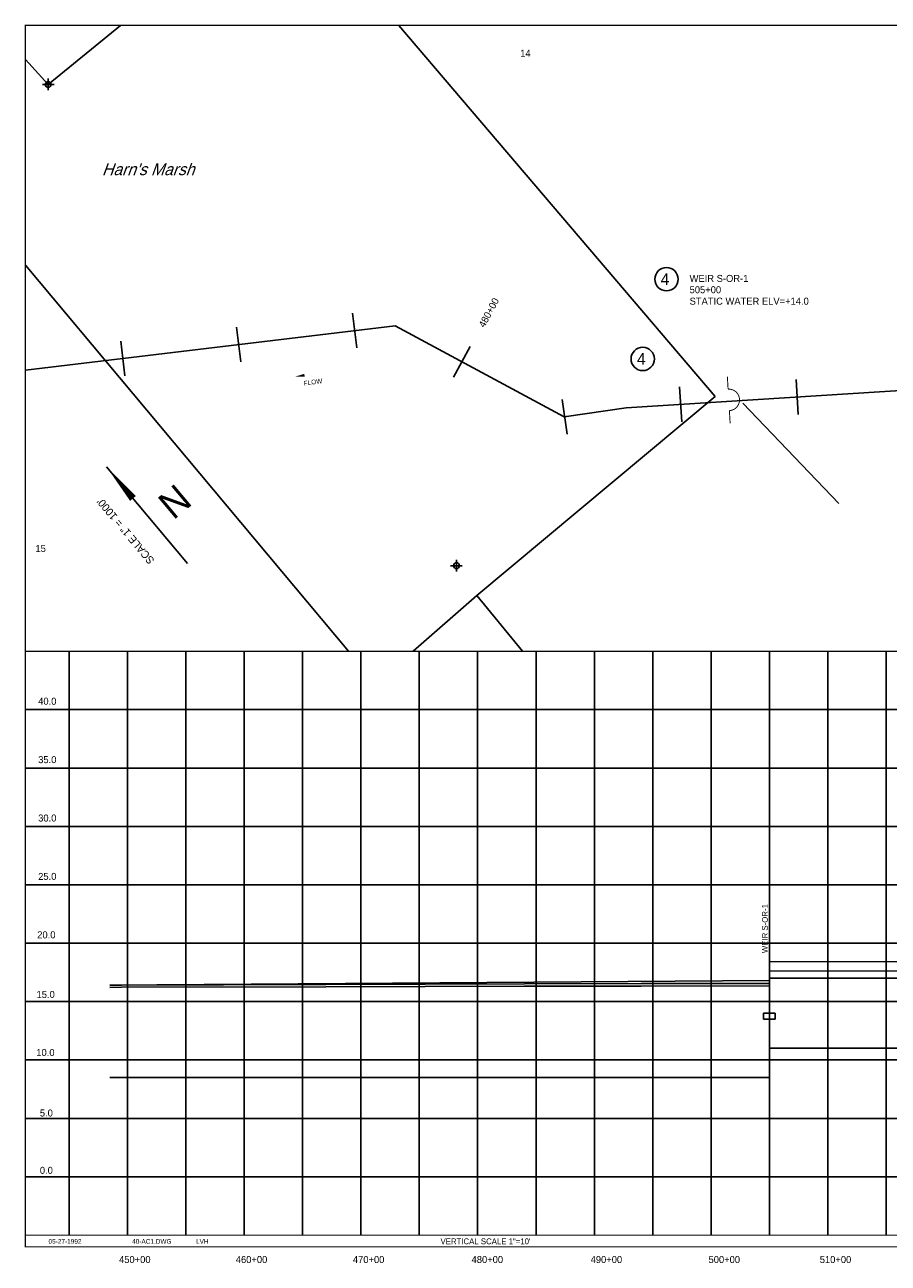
# Model space of a CAD drawing. Extents: x 44120 to 60141, y -855 to 9865.
# Tile 1 of 2: x 44120 to 51518, y -741 to 9865. Entities that reach past the tile are written whole.
import ezdxf
from ezdxf.enums import TextEntityAlignment as Align

# ---------------------------------------------------------------- set-up
doc = ezdxf.new("R2010")
doc.units = 0
doc.header["$LTSCALE"] = 800
doc.header["$PDMODE"] = 34
doc.header["$PDSIZE"] = 50
doc.linetypes.add('DASHED', pattern=[0])
doc.linetypes.add('STREAM', pattern=[0])
doc.layers.get('0').update_dxf_attribs({"linetype": 'CONTINUOUS'})
for name, color, linetype in [('100YR', 15, 'CONTINUOUS'), ('10YR', 15, 'CONTINUOUS'), ('25YR', 15, 'CONTINUOUS'), ('BORDER', 1, 'CONTINUOUS'), ('ECBOUND', 12, 'CONTINUOUS'), ('ECWCD', 10, 'CONTINUOUS'), ('EXISTING', 1, 'CONTINUOUS'), ('GRID', 2, 'CONTINUOUS'), ('HARNESMARSH', 13, 'CONTINUOUS'), ('SEC', 2, 'CONTINUOUS'), ('STATIONS', 7, 'CONTINUOUS'), ('STRUCTTEXT', 7, 'CONTINUOUS'), ('STRUCTURES', 1, 'CONTINUOUS'), ('TEXT', 7, 'CONTINUOUS'), ('TRUNKS', 5, 'STREAM')]:
    doc.layers.add(name, color=color, linetype=linetype)

# ---------------------------------------------------------------- blocks, each defined once
blk = doc.blocks.new('WEIR')
at = {"layer": 'STRUCTURES', "color": 0, "const_width": 30}
blk.add_lwpolyline([(13, 761), (13, 358, -1), (13, -332), (13, -734)], format="xyb", dxfattribs=at)
blk = doc.blocks.new('NOARR')
at = {"layer": 'TEXT', "color": 0}
blk.add_line((104, 659), (104, -421), dxfattribs=at)
blk.add_lwpolyline([(104, 659, 0, 65.7, 0), (104, 307, 65.7, 65.7, 0)], format="xyseb", dxfattribs=at)
for s, height, rotation, p in [('SCALE 1" = 1000\'', 65.73, 90, (-92, 134)), ('N', 235, 180, (360, 174))]:
    blk.add_text(s, height=height, rotation=rotation, dxfattribs=at).set_placement(p, align=Align.CENTER)
blk = doc.blocks.new('FLARROW')
at = {"color": 0}
blk.add_lwpolyline([(-0.28, 0.019, 0, 0.05, 0), (-0.112, 0.019, 0, 0, -0.087559), (-0.012, 0.001, 0, 0, 0.245722), (0.075, 0.013, 0, 0, -0.309425), (0.212, 0.015, 0, 0, 0), (0.278, 0.013, 0, 0, 0)], format="xyseb", dxfattribs=at)
blk.add_text('FLOW', height=0.08, dxfattribs=at).set_placement((0.015, -0.157), align=Align.CENTER)
blk = doc.blocks.new('FLOW')
at = {"layer": 'TRUNKS', "color": 0, "xscale": 500, "yscale": 500, "zscale": 500, "rotation": 26.28602035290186}
blk.add_blockref('FLARROW', (-11, 25), dxfattribs=at)
blk = doc.blocks.new('LOGON')
at = {"color": 0}
blk.add_attdef('DATE', text='', height=1, dxfattribs=at).set_placement((-1.87, 1.76), align=Align.RIGHT)
for tag, p in [('TIME', (1.56, 1.76)), ('DRAWING', (8.97, 1.76)), ('OPERATOR', (22.66, 1.76))]:
    blk.add_attdef(tag, p, '', height=1, dxfattribs=at)

msp = doc.modelspace()

# ---------------------------------------------------------------- linework, layer by layer
at = {"layer": '100YR', "color": 0}
for p, q in [((50500, 1840), (54150, 1850)), ((50500, 1840), (50500, 1682)), ((44850, 1642), (50500, 1682))]:
    msp.add_line(p, q, dxfattribs=at)
at = {"layer": '10YR', "color": 0}
for p, q in [((50500, 1700), (54150, 1700)), ((50500, 1636), (50500, 1700)), ((44850, 1621), (44950, 1623)), ((44950, 1623), (46700, 1627)), ((46700, 1627), (48400, 1631)), ((48400, 1631), (49400, 1633)), ((49400, 1633), (50500, 1636))]:
    msp.add_line(p, q, dxfattribs=at)
at = {"layer": '25YR', "color": 0}
for p, q in [((50500, 1760), (54150, 1770)), ((44850, 1638), (44950, 1640)), ((44950, 1640), (46700, 1646)), ((46700, 1646), (48400, 1651)), ((48400, 1651), (49400, 1654)), ((49400, 1654), (50500, 1656))]:
    msp.add_line(p, q, dxfattribs=at)
at = {"layer": 'BORDER', "color": 0, "const_width": 10}
msp.add_lwpolyline([(44125, -600), (60125, -600), (60125, 9860), (44125, 9860)], close=True, dxfattribs=at)
for points in [[(44125, 4500), (60125, 4500)], [(44125, -500), (60125, -500)]]:
    msp.add_lwpolyline(points, dxfattribs=at)
at = {"layer": 'ECBOUND', "color": 0}
for points in [[(46895, 4500), (44125, 7807)], [(48385, 4500), (47993, 4978), (47447, 4500)]]:
    msp.add_lwpolyline(points, dxfattribs=at)
at = {"layer": 'ECWCD', "color": 0}
for points in [[(50035, 6683), (47325, 9860)], [(44125, 7807), (46895, 4500)], [(47447, 4500), (47993, 4978), (50035, 6683)]]:
    msp.add_lwpolyline(points, dxfattribs=at)
at = {"layer": 'EXISTING', "color": 0, "linetype": 'DASHED'}
for p, q in [((50500, 850), (50500, 1100)), ((50500, 1100), (51950, 1100)), ((44850, 850), (50500, 850))]:
    msp.add_line(p, q, dxfattribs=at)
at = {"layer": 'EXISTING', "color": 0}
for points in [[(50450, 1400), (50550, 1400)], [(50450, 1350), (50450, 1400)], [(50550, 1350), (50550, 1400)], [(50450, 1350), (50550, 1350)], [(50500, 850), (50500, 1350)]]:
    msp.add_lwpolyline(points, dxfattribs=at)
at = {"layer": 'GRID', "color": 0}
for points in [[(44500, -500), (44500, 4500)], [(45000, -500), (45000, 4500)], [(45500, -500), (45500, 4500)], [(46000, -500), (46000, 4500)], [(46500, -500), (46500, 4500)], [(47000, -500), (47000, 4500)], [(47500, -500), (47500, 4500)], [(48000, -500), (48000, 4500)], [(48500, -500), (48500, 4500)], [(49000, -500), (49000, 4500)], [(49500, -500), (49500, 4500)], [(50000, -500), (50000, 4500)], [(50500, -500), (50500, 4500)], [(51000, -500), (51000, 4500)], [(51500, -500), (51500, 4500)], [(44125, 4000), (60125, 4000)], [(44125, 3500), (60125, 3500)], [(44125, 3000), (60125, 3000)], [(44125, 2500), (60125, 2500)], [(44125, 2000), (60125, 2000)], [(44125, 1500), (60125, 1500)], [(44125, 1000), (60125, 1000)], [(44125, 500), (60125, 500)], [(44125, 0), (60125, 0)]]:
    msp.add_lwpolyline(points, dxfattribs=at)
at = {"layer": 'HARNESMARSH', "color": 0}
msp.add_lwpolyline([(44939, 9860), (44321, 9354), (44125, 9569)], dxfattribs=at)
at = {"layer": 'SEC', "color": 0}
for p in [(44321, 9354), (47818, 5233)]:
    msp.add_point(p, dxfattribs=at)
at = {"layer": 'STATIONS', "color": 0}
for p, q in [((46928, 7395), (46964, 7098)), ((45935, 7276), (45971, 6978)), ((44942, 7156), (44978, 6858)), ((47937, 7111), (47794, 6847)), ((50728, 6826), (50747, 6527)), ((49730, 6764), (49749, 6465)), ((48724, 6656), (48768, 6359))]:
    msp.add_line(p, q, dxfattribs=at)
at = {"layer": 'STRUCTTEXT', "color": 0}
for centre in [(49618, 7686), (49414, 7003)]:
    msp.add_circle(centre, 100, dxfattribs=at)
at = {"layer": 'TRUNKS', "color": 0}
for p, q in [((44125, 6906), (47293, 7288)), ((47293, 7288), (48741, 6507)), ((49271, 6586), (52588, 6792)), ((48741, 6507), (49271, 6586))]:
    msp.add_line(p, q, dxfattribs=at)
msp.add_lwpolyline([(50271, 6624), (51093, 5764)], dxfattribs=at)

# ---------------------------------------------------------------- block references
at = {"layer": 'STRUCTURES', "color": 0, "xscale": 0.2675985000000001, "yscale": 0.2675985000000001, "zscale": 0.2675985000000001, "rotation": 3.426969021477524}
msp.add_blockref('WEIR', (50148, 6649), dxfattribs=at)
at = {"layer": 'STRUCTURES', "color": 0, "linetype": 'BYBLOCK', "rotation": 40}
msp.add_blockref('NOARR', (45165, 5507), dxfattribs=at)
at = {"layer": 'TEXT', "color": 0, "rotation": 342.1733495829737}
msp.add_blockref('FLOW', (46576, 6835), dxfattribs=at)
at = {"layer": 'TEXT', "color": 0, "xscale": 40, "yscale": 40, "zscale": 40}
msp.add_blockref('LOGON', (44681, -644), dxfattribs=at).add_auto_attribs({'DATE': '05-27-1992', 'OPERATOR': 'LVH', 'DRAWING': '40-AC1.DWG'})

# ---------------------------------------------------------------- texts
at = {"layer": 'HARNESMARSH', "color": 0, "oblique": 20}
msp.add_text("Harn's Marsh", height=100, dxfattribs=at).set_placement((44781, 8577))
at = {"layer": 'STATIONS', "color": 0}
msp.add_text('480+00', height=60, rotation=61.6364, dxfattribs=at).set_placement((48122, 7386), align=Align.CENTER)
at = {"layer": 'STRUCTTEXT', "color": 0}
for p in [(49568, 7637), (49365, 6954)]:
    msp.add_text('4', height=100, dxfattribs=at).set_placement(p)
at = {"layer": 'TEXT', "color": 0}
for s, p in [('14', (48409, 9591)), ('15', (44256, 5350)), ('5.0', (44305, 516)), ('0.0', (44305, 25)), ('450+00', (45063, -739)), ('460+00', (46063, -739)), ('470+00', (47066, -739)), ('480+00', (48083, -739)), ('490+00', (49103, -739)), ('500+00', (50113, -739)), ('510+00', (51066, -739))]:
    msp.add_text(s, height=60, dxfattribs=at).set_placement(p, align=Align.CENTER)
at = {"layer": 'TEXT', "color": 0, "linetype": 'BYBLOCK'}
for s, p in [('WEIR S-OR-1', (49816, 7663)), ('505+00', (49816, 7566)), ('STATIC WATER ELV=+14.0', (49816, 7468))]:
    msp.add_text(s, height=60, dxfattribs=at).set_placement(p)
at = {"layer": 'TEXT', "color": 0}
for s, height, p in [('40.0', 60, (44235, 4042)), ('35.0', 60, (44235, 3542)), ('30.0', 60, (44235, 3042)), ('25.0', 60, (44235, 2542)), ('20.0', 60, (44227, 2042)), ('15.0', 60, (44221, 1531)), ('10.0', 60, (44219, 1034)), ('VERTICAL SCALE 1"=10\'', 50, (47682, -578))]:
    msp.add_text(s, height=height, dxfattribs=at).set_placement(p)
msp.add_text('WEIR S-OR-1', height=50, rotation=90, dxfattribs=at).set_placement((50486, 1915))

doc.saveas('drawing.dxf')
